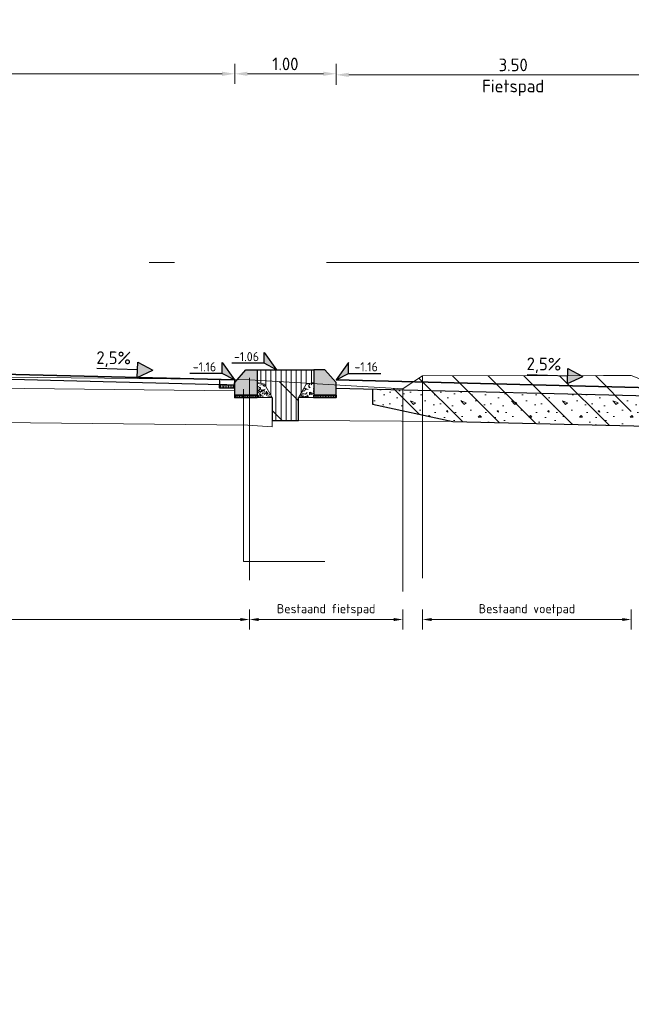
# Model space of a CAD drawing. Header units: metres. Extents: x -1 to 222837, y -2 to 853657.
# Tile 43 of 256: x 111515.29 to 111521.33, y 425615.52 to 425625.25. Entities that reach past the tile are written whole.
import ezdxf
from ezdxf.enums import TextEntityAlignment as Align

# ---------------------------------------------------------------- set-up
doc = ezdxf.new("R2010")
doc.units = ezdxf.units.M
doc.header["$XCLIPFRAME"] = 0
doc.linetypes.add('1-1', pattern=[20, 10, -10])
doc.linetypes.add('AL-NAP_LIJN', pattern=[15.25, 12, -1.5, 0.25, -1.5])
for name, color, linetype, lineweight in [('A-TXT-T25', 7, 'Continuous', 25), ('B-ALG', 8, 'Continuous', 5), ('B-ALG_TXT', 8, 'Continuous', 5), ('B-WE-GW-MAAIVELD-GD', 93, 'Continuous', 18), ('N-WE-AM-NAP-G', 7, 'AL-NAP_LIJN', 18), ('N-WE-GW-BERM-G', 90, 'Continuous', 35), ('N-WE-GW-GROND_TEELAARDE-A', 104, 'Continuous', 18), ('N-WE-GW-WATERGANG-WERK-A', 92, 'Continuous', 18), ('N-WE-VH-VERHARDING_BESTORTING-A', 252, 'Continuous', 18), ('N-WE-VH-VERHARDING_BESTORTING-G', 252, 'Continuous', 35), ('N-WE-VH-VERHARDING_BESTORTING-O', 7, 'Continuous', 18), ('N-WE-VH-VERHARDING_FUNDERING-A', 7, 'Continuous', 18), ('X-XX-AL-HOOGTELABEL-S', 90, 'Continuous', 25)]:
    doc.layers.add(name, color=color, linetype=linetype, lineweight=lineweight)
doc.layers.add('X-REF', color=7, linetype='Continuous')
doc.styles.add('NLCS-ISO', font='NLCS-ISO.ttf')
doc.styles.add('NLCS-ISO-ANNOTATIEF-T25', font='NLCS-ISO.ttf', dxfattribs={"height": 2.5})
doc.styles.add('NLCS-ISO-M50-T18', font='NLCS-ISO.ttf')
doc.styles.add('NLCS-ISO-M50-T25', font='NLCS-ISO.ttf')
doc.dimstyles.new('NLCS-M50-T18-PIJL-X_L2_H5', dxfattribs={"dimscale": 0.05, "dimtxt": 1.8, "dimasz": 1.8, "dimexe": 2, "dimexo": 2, "dimgap": 0.7, "dimtad": 1, "dimzin": 0, "dimdsep": 46, "dimtxsty": 'NLCS-ISO-M50-T18', "dimcen": 0, "dimdle": 2, "dimclrd": 256, "dimclre": 256, "dimclrt": 256, "dimadec": 5, "dimazin": 0, "dimtfac": 1, "dimtofl": 0, "dimtmove": 1, "dimatfit": 0, "dimfxl": 2, "dimfxlon": 1, "dimtfillclr": 254, "dimtolj": 1, "dimtzin": 0, "dimlwd": 18, "dimlwe": 18, "dimarcsym": 0})
doc.dimstyles.new('NLCS-M50-T25-PIJL-X_L2_H5', dxfattribs={"dimscale": 0.05, "dimtxt": 2.5, "dimasz": 2.5, "dimexe": 2, "dimexo": 2, "dimgap": 0.7, "dimtad": 1, "dimzin": 0, "dimdsep": 46, "dimtxsty": 'NLCS-ISO-M50-T25', "dimcen": 0, "dimdle": 2, "dimclrd": 256, "dimclre": 256, "dimclrt": 256, "dimadec": 5, "dimazin": 0, "dimtfac": 1, "dimtofl": 0, "dimtmove": 1, "dimatfit": 0, "dimfxl": 2, "dimfxlon": 1, "dimtfillclr": 254, "dimtolj": 1, "dimtzin": 0, "dimlwd": 18, "dimlwe": 18, "dimarcsym": 0})
picture_1 = doc.add_image_def('image1.ecw', size_in_pixel=(400001, 250001))
picture_2 = doc.add_image_def('image2.ecw', size_in_pixel=(120000, 80000))
pattern_1 = [(135, (0, 0), (-0.1767766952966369, -0.1767766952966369), [])]

# ---------------------------------------------------------------- blocks, each defined once
blk = doc.blocks.new('Pijl afschot')
blk.add_hatch(color=256).paths.add_polyline_path([(1717511043.909518, -163054497.4737314), (1717511043.834518, -163054497.3237315), (1717511043.759518, -163054497.4737314)])
for p, q in [((1717511043.759518, -163054497.4737314), (1717511043.834518, -163054497.3237315)), ((1717511043.909518, -163054497.4737314), (1717511043.834518, -163054497.3237315)), ((1717511043.759518, -163054497.4737314), (1717511043.909518, -163054497.4737314)), ((1717511043.834518, -163054497.4737314), (1717511043.834518, -163054497.8749846))]:
    blk.add_line(p, q)
blk = doc.blocks.new('SAL-HOOGTELABEL_01-SO')
for p, q in [((-2.460741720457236, 1.312415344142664), (-2.460741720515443, 3.435148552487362)), ((-2.460741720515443, 3.435148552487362), (0, 0)), ((-2.460741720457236, 1.312415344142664), (-8.837532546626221, 1.312415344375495)), ((0, 0), (-2.460741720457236, 1.312415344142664))]:
    blk.add_line(p, q)
blk.add_solid([(-2.460741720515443, 3.435148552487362), (-2.460741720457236, 1.312415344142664), (0, 0)])
at = {"style": 'NLCS-ISO'}
blk.add_attdef('...', text='', height=1.8, dxfattribs=at).set_placement((-5.956637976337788, 2.607292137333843), align=Align.MIDDLE)
blk = doc.blocks.new('RWS band')
at = {"transparency": 33554610}
h = blk.add_hatch(color=8, dxfattribs=at)
h.dxf.hatch_style = 1
h.paths.add_polyline_path([(1717510914.861562, -163054387.4077554), (1717510914.751562, -163054387.4077554), (1717510914.751562, -163054387.6577554), (1717510914.971562, -163054387.6577554), (1717510914.971562, -163054387.5317554)])
at = {"flags": 128}
blk.add_lwpolyline([(1717510914.861562, -163054387.4077554), (1717510914.751562, -163054387.4077554), (1717510914.751562, -163054387.6577554), (1717510914.971562, -163054387.6577554), (1717510914.971562, -163054387.5317554), (1717510914.861561, -163054387.4077554)], dxfattribs=at)
blk = doc.blocks.new('*D254')
at = {"layer": 'A-TXT-T25', "linetype": 'Continuous', "lineweight": 18, "transparency": 16777216}
for p, q in [((111510.9120812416, 425624.6145627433), (111510.9120812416, 425624.8145627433)), ((111517.4120813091, 425624.6145627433), (111517.4120813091, 425624.8145627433)), ((111511.0370812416, 425624.7145627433), (111517.2870813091, 425624.7145627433))]:
    blk.add_line(p, q, dxfattribs=at)
at = {"layer": 'A-TXT-T25', "transparency": 16777216}
for points in [[(111511.0370812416, 425624.7353960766), (111511.0370812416, 425624.69372941), (111510.9120812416, 425624.7145627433)], [(111517.2870813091, 425624.7353960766), (111517.2870813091, 425624.69372941), (111517.4120813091, 425624.7145627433)]]:
    blk.add_solid(points, dxfattribs=at)
at = {"layer": 'Defpoints', "color": 0, "transparency": 16777216}
for p in [(111517.4120813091, 425624.7145627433), (111510.9120812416, 425621.6902115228), (111517.4120813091, 425621.6902115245)]:
    blk.add_point(p, dxfattribs=at)
at = {"layer": 'A-TXT-T25', "transparency": 16777216, "insert": (111514.1620812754, 425624.7130002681), "char_height": 0.125, "attachment_point": 5, "style": 'NLCS-ISO-M50-T25'}
blk.add_mtext('\\A1;6.50\\PRijweg', dxfattribs=at)
blk = doc.blocks.new('*D255')
at = {"layer": 'A-TXT-T25', "linetype": 'Continuous', "lineweight": 18, "transparency": 16777216}
for p, q in [((111517.4120813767, 425624.6145627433), (111517.4120813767, 425624.8145627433)), ((111518.4120721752, 425624.6145627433), (111518.4120721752, 425624.8145627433)), ((111517.5370813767, 425624.7145627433), (111518.2870721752, 425624.7145627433))]:
    blk.add_line(p, q, dxfattribs=at)
at = {"layer": 'A-TXT-T25', "transparency": 16777216}
for points in [[(111517.5370813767, 425624.7353960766), (111517.5370813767, 425624.69372941), (111517.4120813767, 425624.7145627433)], [(111518.2870721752, 425624.7353960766), (111518.2870721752, 425624.69372941), (111518.4120721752, 425624.7145627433)]]:
    blk.add_solid(points, dxfattribs=at)
at = {"layer": 'Defpoints', "color": 0, "transparency": 16777216}
for p in [(111518.4120721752, 425624.7145627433), (111517.4120813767, 425621.6902115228), (111518.4120721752, 425621.6390053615)]:
    blk.add_point(p, dxfattribs=at)
at = {"layer": 'A-TXT-T25', "transparency": 16777216, "insert": (111517.9120767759, 425624.8120627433), "char_height": 0.125, "attachment_point": 5, "style": 'NLCS-ISO-M50-T25'}
blk.add_mtext('\\A1;1.00', dxfattribs=at)
blk = doc.blocks.new('*D261')
at = {"layer": 'A-TXT-T25', "linetype": 'Continuous', "lineweight": 18, "transparency": 16777216}
for p, q in [((111518.4120645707, 425624.6041460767), (111518.4120645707, 425624.8041460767)), ((111521.9120535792, 425624.6041460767), (111521.9120535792, 425624.8041460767)), ((111518.5370645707, 425624.7041460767), (111521.7870535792, 425624.7041460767))]:
    blk.add_line(p, q, dxfattribs=at)
at = {"layer": 'A-TXT-T25', "transparency": 16777216}
for points in [[(111518.5370645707, 425624.72497941), (111518.5370645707, 425624.6833127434), (111518.4120645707, 425624.7041460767)], [(111521.7870535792, 425624.72497941), (111521.7870535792, 425624.6833127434), (111521.9120535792, 425624.7041460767)]]:
    blk.add_solid(points, dxfattribs=at)
at = {"layer": 'Defpoints', "color": 0, "transparency": 16777216}
for p in [(111521.9120535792, 425624.7041460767), (111518.4120645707, 425621.6902115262), (111521.9120535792, 425621.602711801)]:
    blk.add_point(p, dxfattribs=at)
at = {"layer": 'A-TXT-T25', "transparency": 16777216, "insert": (111520.1620590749, 425624.6790313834), "char_height": 0.125, "attachment_point": 5, "style": 'NLCS-ISO-M50-T25'}
blk.add_mtext('\\A1;3.50\\PFietspad', dxfattribs=at)
blk = doc.blocks.new('*D256')
at = {"layer": 'A-TXT-T25', "linetype": 'Continuous', "lineweight": 18, "transparency": 16777216}
for p, q in [((111517.4120737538, 425624.6145629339), (111517.4120737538, 425624.8145629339)), ((111518.4120645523, 425624.6145629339), (111518.4120645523, 425624.8145629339)), ((111517.5370737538, 425624.714562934), (111518.2870645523, 425624.714562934))]:
    blk.add_line(p, q, dxfattribs=at)
at = {"layer": 'A-TXT-T25', "transparency": 16777216}
for points in [[(111517.5370737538, 425624.7353962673), (111517.5370737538, 425624.6937296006), (111517.4120737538, 425624.714562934)], [(111518.2870645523, 425624.7353962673), (111518.2870645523, 425624.6937296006), (111518.4120645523, 425624.714562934)]]:
    blk.add_solid(points, dxfattribs=at)
at = {"layer": 'Defpoints', "color": 0, "transparency": 16777216}
for p in [(111518.4120645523, 425624.714562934), (111517.4120737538, 425621.6708367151), (111518.4120645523, 425621.639005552)]:
    blk.add_point(p, dxfattribs=at)
at = {"layer": 'A-TXT-T25', "transparency": 16777216, "insert": (111517.9120691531, 425624.8120629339), "char_height": 0.125, "attachment_point": 5, "style": 'NLCS-ISO-M50-T25'}
blk.add_mtext('\\A1;1.00', dxfattribs=at)
blk = doc.blocks.new('*D258')
at = {"layer": 'B-ALG_TXT', "linetype": 'Continuous', "lineweight": 18, "transparency": 16777216}
for p, q in [((111510.867724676, 425619.4236659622), (111510.867724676, 425619.2236659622)), ((111517.557724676, 425619.4236659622), (111517.557724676, 425619.2236659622)), ((111510.957724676, 425619.3236659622), (111517.467724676, 425619.3236659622))]:
    blk.add_line(p, q, dxfattribs=at)
at = {"layer": 'B-ALG_TXT', "transparency": 16777216}
for points in [[(111510.957724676, 425619.3386659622), (111510.957724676, 425619.3086659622), (111510.867724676, 425619.3236659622)], [(111517.467724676, 425619.3386659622), (111517.467724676, 425619.3086659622), (111517.557724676, 425619.3236659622)]]:
    blk.add_solid(points, dxfattribs=at)
at = {"layer": 'Defpoints', "color": 0, "transparency": 16777216}
for p in [(111510.867724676, 425619.9905910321), (111517.557724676, 425619.9905910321), (111517.557724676, 425619.3236659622)]:
    blk.add_point(p, dxfattribs=at)
at = {"layer": 'B-ALG_TXT', "transparency": 16777216, "insert": (111514.212724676, 425619.4171659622), "char_height": 0.09000000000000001, "attachment_point": 5, "style": 'NLCS-ISO-M50-T18'}
blk.add_mtext('\\A1;Bestaande rijbaan', dxfattribs=at)
blk = doc.blocks.new('*D259')
at = {"layer": 'B-ALG_TXT', "linetype": 'Continuous', "lineweight": 18, "transparency": 16777216}
for p, q in [((111517.557724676, 425619.4236659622), (111517.557724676, 425619.2236659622)), ((111519.0713727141, 425619.4236659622), (111519.0713727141, 425619.2236659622)), ((111517.647724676, 425619.3236659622), (111518.9813727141, 425619.3236659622))]:
    blk.add_line(p, q, dxfattribs=at)
at = {"layer": 'B-ALG_TXT', "transparency": 16777216}
for points in [[(111517.647724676, 425619.3386659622), (111517.647724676, 425619.3086659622), (111517.557724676, 425619.3236659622)], [(111518.9813727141, 425619.3386659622), (111518.9813727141, 425619.3086659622), (111519.0713727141, 425619.3236659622)]]:
    blk.add_solid(points, dxfattribs=at)
at = {"layer": 'Defpoints', "color": 0, "transparency": 16777216}
for p in [(111517.557724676, 425619.5365133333), (111519.0713727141, 425619.5365133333), (111519.0713727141, 425619.3236659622)]:
    blk.add_point(p, dxfattribs=at)
at = {"layer": 'B-ALG_TXT', "transparency": 16777216, "insert": (111518.3145486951, 425619.4171659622), "char_height": 0.09000000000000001, "attachment_point": 5, "style": 'NLCS-ISO-M50-T18'}
blk.add_mtext('\\A1;Bestaand fietspad', dxfattribs=at)
blk = doc.blocks.new('*D260')
at = {"layer": 'B-ALG_TXT', "linetype": 'Continuous', "lineweight": 18, "transparency": 16777216}
for p, q in [((111519.2659897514, 425619.4236659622), (111519.2659897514, 425619.2236659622)), ((111521.3288645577, 425619.4236659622), (111521.3288645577, 425619.2236659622)), ((111519.3559897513, 425619.3236659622), (111521.2388645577, 425619.3236659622))]:
    blk.add_line(p, q, dxfattribs=at)
at = {"layer": 'B-ALG_TXT', "transparency": 16777216}
for points in [[(111519.3559897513, 425619.3386659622), (111519.3559897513, 425619.3086659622), (111519.2659897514, 425619.3236659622)], [(111521.2388645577, 425619.3386659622), (111521.2388645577, 425619.3086659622), (111521.3288645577, 425619.3236659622)]]:
    blk.add_solid(points, dxfattribs=at)
at = {"layer": 'Defpoints', "color": 0, "transparency": 16777216}
for p in [(111519.2659897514, 425619.5365133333), (111521.3288645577, 425619.5365133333), (111521.3288645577, 425619.3236659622)]:
    blk.add_point(p, dxfattribs=at)
at = {"layer": 'B-ALG_TXT', "transparency": 16777216, "insert": (111520.2974271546, 425619.4171659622), "char_height": 0.09000000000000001, "attachment_point": 5, "style": 'NLCS-ISO-M50-T18'}
blk.add_mtext('\\A1;Bestaand voetpad', dxfattribs=at)
blk = doc.blocks.new('betonrug')
at = {"layer": 'N-WE-VH-VERHARDING_BESTORTING-A', "transparency": 33554687}
h = blk.add_hatch(dxfattribs=at)
h.set_pattern_fill('AVH-BESTORTING_01', color=0, scale=0.2, style=0, pattern_type=2)
h.set_pattern_definition([(342.7420615, (0.485932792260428, 0.1918754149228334), (0.05397981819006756, 0.09773891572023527), [0.02727200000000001, -0.109194]), (17.25793850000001, (0.3816547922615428, 0.2242714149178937), (0.05398037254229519, 0.09773993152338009), [0.027272, -0.165719]), (61.0887992, (0.4076987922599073, 0.2323624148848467), (-0.1303186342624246, 0.04048573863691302), [0.022313, -0.08934100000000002]), (118.9112008, (0.4948227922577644, 0.1136624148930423), (-0.05398012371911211, -0.09774138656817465), [0.02231299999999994, -0.1355909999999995]), (162.7420615, (0.4076987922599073, 0.2714254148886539), (-0.0539798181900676, -0.09773891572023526), [0.027272, -0.109194]), (197.2579385, (0.3816547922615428, 0.2795154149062), (-0.05398037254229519, -0.09773993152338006), [0.02727199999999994, -0.1657189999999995]), (241.0887992, (0.3556107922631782, 0.271440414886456), (0.1303186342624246, -0.04048573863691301), [0.022313, -0.08934100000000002]), (298.9112008, (0.3988047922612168, 0.3496344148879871), (0.05398012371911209, 0.09774138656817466), [0.022313, -0.135591]), (342.7420615, (0.2219487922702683, 0.3341534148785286), (-0.0763385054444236, 0.1382236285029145), [0.024341, -0.112122]), (40.8518492, (0.08325479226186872, 0.03371241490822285), (0.0539802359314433, 0.09773985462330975), [0.024469, -0.3619130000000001]), (84.5869815, (0.2637017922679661, 0.3429374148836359), (-0.022359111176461, 0.2359645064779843), [0.02971600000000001, -0.3054810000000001]), (118.9112008, (0.3968107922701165, 0.3318934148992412), (-0.1303208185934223, 0.04048566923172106), [0.02957499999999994, -0.1283309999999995]), (162.7420615, (0.2522077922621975, 0.3984094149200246), (0.07633850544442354, -0.1382236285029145), [0.024484, -0.111975]), (40.8518492, (0.04841979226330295, 0.09649041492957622), (0.0539802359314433, 0.09773985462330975), [0.02440900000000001, -0.3619720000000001]), (84.5869815, (0.2075637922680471, 0.3601964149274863), (-0.05398004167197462, -0.09774068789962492), [0.029647, -0.305553]), (298.9112008, (0.2075637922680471, 0.3601964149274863), (0.1303208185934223, -0.04048566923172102), [0.029753, -0.128153]), (26.66898489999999, (-0.03792020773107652, 0.1503624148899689), (-0.1842996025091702, -0.05725531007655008), [0.018275, -0.4546130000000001]), (84.5869815, (0.2706667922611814, 0.4112624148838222), (-0.05398004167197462, -0.09774068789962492), [0.018319, -0.316878]), (131.7624194, (0.1197167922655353, 0.7059504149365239), (-0.2066604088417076, 0.1787101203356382), [0.024466, -0.4004280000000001]), (162.7420203, (-0.0361612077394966, 0.195015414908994), (-0.05397988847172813, -0.09773887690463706), [0.01969399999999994, -0.1167689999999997]), (26.66898489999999, (-0.07131720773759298, 0.1926464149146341), (-0.1842996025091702, -0.05725531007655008), [0.018297, -0.454591]), (84.5869815, (0.2190487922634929, 0.4253754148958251), (-0.05398004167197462, -0.09774068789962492), [0.020094, -0.3151030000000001]), (131.7624194, (0.0803517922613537, 0.6861624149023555), (-0.2066604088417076, 0.1787101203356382), [0.020994, -0.4039000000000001]), (342.7420203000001, (0.2330297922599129, 0.4097154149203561), (0.0539798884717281, 0.09773887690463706), [0.022313, -0.11415]), (50.2415591, (0.25661979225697, 0.2179654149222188), (0.05397896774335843, 0.09773900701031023), [0.021713, -0.6884720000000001]), (95.41301849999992, (0.2705047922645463, 0.2346564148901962), (-0.07633872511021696, 0.1382240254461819), [0.019056, -0.217966]), (150.9388382, (-0.0142892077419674, 0.5705594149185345), (-0.1303192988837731, 0.04048577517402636), [0.017556, -0.5170470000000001]), (197.2579385, (0.2533607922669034, 0.2621534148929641), (0.1303190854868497, -0.04048543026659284), [0.02231599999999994, -0.1706719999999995]), (50.2415591, (0.2172517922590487, 0.2377464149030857), (0.05397896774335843, 0.09773900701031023), [0.02313800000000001, -0.6870470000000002]), (95.41301849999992, (0.2188887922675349, 0.2204714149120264), (-0.07633872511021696, 0.1382240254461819), [0.017353, -0.2196689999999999]), (150.9388382, (-0.04768620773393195, 0.5282784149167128), (-0.1303192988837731, 0.04048577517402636), [0.018788, -0.515816]), (17.25793850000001, (0.2353107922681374, 0.211343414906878), (-0.1303190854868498, 0.04048543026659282), [0.022313, -0.170675])])
h.paths.add_polyline_path([(0, 0.1498075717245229), (0, 0), (0.15, 0), (0.07401074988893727, 0.134265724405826)])
at = {"layer": 'N-WE-VH-VERHARDING_BESTORTING-O', "color": 0}
blk.add_lwpolyline([(0, 0.1498075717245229), (0, 0), (0.15, 0), (0.07401074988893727, 0.134265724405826)], close=True, dxfattribs=at)
blk = doc.blocks.new('stelspecie')
at = {"layer": 'N-WE-VH-VERHARDING_BESTORTING-A'}
h = blk.add_hatch(dxfattribs=at)
h.set_pattern_fill('ANSI31', color=0, scale=0.005, angle=45, style=0)
h.set_pattern_definition([(90, (-128736.4832281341, -464678.3807459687), (-0.015875, 1.734723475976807e-18), [])])
h.paths.add_polyline_path([(0, 0), (0.22, -2.01395305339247e-05), (0.22, -0.02431275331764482), (1.592031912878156e-05, -0.02433289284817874)])
at = {"layer": 'N-WE-VH-VERHARDING_BESTORTING-G', "color": 0, "flags": 128}
blk.add_lwpolyline([(0, 0), (0.22, -2.01395305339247e-05), (0.22, -0.02431275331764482), (0, -0.02433289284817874)], close=True, dxfattribs=at)
blk = doc.blocks.new('goottegel')
at = {"layer": 'N-WE-VH-VERHARDING_BESTORTING-A'}
h = blk.add_hatch(dxfattribs=at)
h.set_pattern_fill('ANSI31', color=0, scale=0.005, angle=45, style=0)
h.set_pattern_definition([(90, (-240328.6886109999, -890335.9614915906), (-0.015875, 1.734723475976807e-18), [])])
h.paths.add_polyline_path([(0.1499999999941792, -0.04999999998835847), (0, -0.04999999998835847), (0, -0.07999999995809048), (0.1499841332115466, -0.08001373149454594)])
at = {"flags": 128}
blk.add_lwpolyline([(0, 0), (0.1499999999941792, 0), (0.1499999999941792, -0.04999999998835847), (0, -0.04999999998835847)], close=True, dxfattribs=at)
at = {"layer": 'N-WE-VH-VERHARDING_BESTORTING-G', "color": 0, "flags": 128}
blk.add_lwpolyline([(0.1499999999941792, -0.04999999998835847), (0, -0.04999999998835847), (0, -0.07999999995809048), (0.1500000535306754, -0.08001373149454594)], close=True, dxfattribs=at)

msp = doc.modelspace()

# ---------------------------------------------------------------- hatches: boundary and pattern name
at = {"layer": 'N-WE-GW-GROND_TEELAARDE-A', "transparency": 33554559}
h = msp.add_hatch(dxfattribs=at)
h.set_pattern_fill('AGW-GROND_TEELAARDE', color=256, style=0, pattern_type=2)
h.set_pattern_definition([(90, (111537.2187475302, 425665.5424378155), (-0.05, 3.061616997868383e-18), [])])
h.paths.add_polyline_path([(111518.1180537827, 425621.6500979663), (111518.1920645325, 425621.6656398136), (111518.1920645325, 425621.7901632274), (111517.6320739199, 425621.79016514), (111517.6320739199, 425621.7901649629), (111517.6320692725, 425621.6656388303), (111517.7060753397, 425621.6500979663), (111517.7820645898, 425621.515689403), (111517.7820645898, 425621.2903411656), (111518.0420645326, 425621.2903411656), (111518.0420645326, 425621.515689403)])
at = {"layer": 'N-WE-GW-WATERGANG-WERK-A', "transparency": 33554585}
h = msp.add_hatch(dxfattribs=at)
h.set_pattern_fill('AGW-WERK_ONTGRAVEN', color=256, style=0, pattern_type=2)
h.set_pattern_definition(pattern_1)
h.paths.add_polyline_path([(111519.5673529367, 425621.2812105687), (111521.3276582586, 425621.2372029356), (111521.3288332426, 425621.7332062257), (111519.2659897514, 425621.7307453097), (111519.0835135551, 425621.6097202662), (111518.7713727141, 425621.601208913), (111518.7713727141, 425621.4512557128)])
h = msp.add_hatch(dxfattribs=at)
h.set_pattern_fill('AGW-WERK_ONTGRAVEN', color=256, style=0, pattern_type=2)
h.set_pattern_definition(pattern_1)
h.paths.add_polyline_path([(111518.0420645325, 425621.3198923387), (111518.0420645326, 425621.2903411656), (111517.7820645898, 425621.2903411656), (111517.7820645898, 425621.5158322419), (111517.6320805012, 425621.5158322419), (111517.6320645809, 425621.6877365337), (111518.1497787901, 425621.6567617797), (111518.1180537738, 425621.6500997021), (111518.0420645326, 425621.5158322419)])
at = {"layer": 'N-WE-VH-VERHARDING_FUNDERING-A', "transparency": 33554687}
h = msp.add_hatch(dxfattribs=at)
h.set_pattern_fill('AVH-FUNDERING_GRANULAAT', color=256, style=0, pattern_type=2)
h.set_pattern_definition([(0, (111518.8870647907, 425621.5428302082), (0, 0.5), [0, -0.5]), (0, (111518.8920647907, 425621.3678302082), (0, 0.5), [0, -0.5]), (0, (111518.9070647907, 425621.6378302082), (0, 0.5), [0, -0.5]), (338.1986, (111518.6470647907, 425621.4828302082), (1.500000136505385, -0.499999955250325), [0.0538515, -2.638731]), (216.8699, (111518.6970647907, 425621.4628302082), (1.499999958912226, 1.000000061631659), [0.025, -2.475]), (130.6013, (111518.6770647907, 425621.4478302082), (2.500000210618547, -2.999999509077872), [0.04609750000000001, -4.5636745]), (206.5651, (111518.5120647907, 425621.3878302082), (-0.4999995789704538, -0.5000006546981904), [0.0111805, -1.1068535]), (326.3099, (111518.5020647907, 425621.3828302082), (0.9999997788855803, -0.5000006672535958), [0.018028, -1.784748]), (108.4349, (111518.5170647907, 425621.3728302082), (-0.4999992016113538, 1.000000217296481), [0.01581149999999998, -1.565327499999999]), (225, (111518.8320647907, 425621.3378302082), (-8.881784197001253e-17, -0.5000001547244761), [0.021213, -0.6858935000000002]), (0, (111518.8170647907, 425621.3228302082), (0.5, 0.5), [0.03, -0.47]), (135, (111518.8470647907, 425621.3228302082), (-0.5000001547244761, 4.440892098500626e-17), [0.021213, -0.6858935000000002]), (251.5651, (111518.7720647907, 425621.6578302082), (0.4999992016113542, 1.000000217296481), [0.01581149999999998, -1.565327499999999]), (0, (111518.7670647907, 425621.6428302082), (0.5, 0.5), [0.025, -0.475]), (143.1301, (111518.7920647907, 425621.6428302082), (-1.499999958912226, 1.000000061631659), [0.025, -2.475]), (213.6901, (111518.5070647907, 425621.6628302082), (0.9999997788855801, 0.5000006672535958), [0.018028, -1.784748]), (341.5651, (111518.4920647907, 425621.6528302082), (-1.000000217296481, 0.4999992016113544), [0.03162300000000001, -1.549516]), (126.8699, (111518.5220647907, 425621.6428302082), (1.000000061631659, -1.499999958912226), [0.025, -2.475]), (0, (111518.6520647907, 425621.6428302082), (0, 0.5), [0, -0.5]), (0, (111518.5170647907, 425621.5128302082), (0, 0.5), [0, -0.5]), (0, (111518.6570647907, 425621.3278302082), (0, 0.5), [0, -0.5]), (0, (111518.7920647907, 425621.4828302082), (0, 0.5), [0, -0.5]), (0, (111518.6470647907, 425621.5678302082), (0, 0.5), [0, -0.5]), (0, (111518.5370647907, 425621.5828302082), (0, 0.5), [0, -0.5]), (0, (111518.5820647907, 425621.5528302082), (0, 0.5), [0, -0.5]), (0, (111518.5620647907, 425621.4328302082), (0, 0.5), [0, -0.5]), (0, (111518.4420647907, 425621.4528302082), (0, 0.5), [0, -0.5]), (0, (111518.4470647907, 425621.5678302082), (0, 0.5), [0, -0.5]), (0, (111518.4320647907, 425621.6778302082), (0, 0.5), [0, -0.5]), (0, (111518.5870647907, 425621.6978302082), (0, 0.5), [0, -0.5]), (0, (111518.6970647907, 425621.7178302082), (0, 0.5), [0, -0.5]), (0, (111518.8720647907, 425621.6978302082), (0, 0.5), [0, -0.5]), (0, (111518.7520647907, 425621.5428302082), (0, 0.5), [0, -0.5]), (0, (111518.7020647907, 425621.6328302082), (0, 0.5), [0, -0.5]), (0, (111518.7420647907, 425621.3928302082), (0, 0.5), [0, -0.5]), (0, (111518.5920647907, 425621.3678302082), (0, 0.5), [0, -0.5]), (0, (111518.7420647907, 425621.2578302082), (0, 0.5), [0, -0.5]), (0, (111518.5770647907, 425621.2878302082), (0, 0.5), [0, -0.5]), (0, (111518.4170647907, 425621.2728302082), (0, 0.5), [0, -0.5]), (0, (111518.4770647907, 425621.2478302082), (0, 0.5), [0, -0.5]), (0, (111518.4820647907, 425621.3178302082), (0, 0.5), [0, -0.5]), (0, (111518.8170647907, 425621.2378302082), (0, 0.5), [0, -0.5]), (0, (111518.8770647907, 425621.4428302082), (0, 0.5), [0, -0.5]), (0, (111518.8520647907, 425621.5928302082), (0, 0.5), [0, -0.5]), (0, (111518.6220647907, 425621.2328302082), (0, 0.5), [0, -0.5])])
h.paths.add_polyline_path([(111518.7713727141, 425621.601208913), (111518.7713727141, 425621.4512557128), (111519.5673529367, 425621.2812105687), (111521.902567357, 425621.2228302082), (111522.132053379, 425621.2228302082), (111522.132053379, 425621.3783990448), (111521.9120534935, 425621.3783990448), (111521.9120534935, 425621.5227365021)])

# ---------------------------------------------------------------- linework, layer by layer
at = {"flags": 128}
for points in [[(111517.6320645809, 425621.7901649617), (111518.1920645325, 425621.7901649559)], [(111517.4108316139, 425621.6402271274), (111514.1620812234, 425621.7214458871), (111510.913330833, 425621.6402271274)], [(111518.4145719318, 425621.6091329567), (111518.4120647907, 425621.6101865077), (111521.9120534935, 425621.5227365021), (111521.9120534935, 425621.3783990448), (111522.132053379, 425621.3783990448), (111522.132053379, 425621.2228302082), (111521.902567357, 425621.2228302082)], [(111518.7713727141, 425621.601208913), (111518.7713727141, 425621.4512557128), (111519.5673529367, 425621.2812105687), (111521.902567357, 425621.2228302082)], [(111517.7820645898, 425621.5158322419), (111517.7820645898, 425621.2903411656), (111518.0420645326, 425621.2903411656), (111518.0420645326, 425621.5158322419)]]:
    msp.add_lwpolyline(points, dxfattribs=at)
at = {"lineweight": 18}
msp.add_lwpolyline([(111517.4977564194, 425621.5984604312), (111517.4972366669, 425619.8976227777), (111518.3028076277, 425619.8976227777)], dxfattribs=at)
at = {"layer": 'B-ALG', "linetype": 'Continuous', "lineweight": 18}
for points in [[(111510.867724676, 425621.5314568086), (111511.5324023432, 425621.5488528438), (111514.1501513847, 425621.618763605), (111517.1094857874, 425621.5870785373), (111517.4120711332, 425621.5837682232)], [(111510.6921860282, 425621.4958540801), (111510.4921860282, 425621.4958540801), (111510.4864857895, 425621.1718303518), (111510.8775750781, 425621.1912475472), (111511.5412978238, 425621.2089692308), (111514.1620812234, 425621.2786163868), (111517.541876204, 425621.2423277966), (111517.7820645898, 425621.2279750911), (111517.7820645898, 425621.2903411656)], [(111518.0420645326, 425621.2903411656), (111519.5673529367, 425621.2812105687)]]:
    msp.add_lwpolyline(points, dxfattribs=at)
at = {"layer": 'B-ALG', "flags": 128}
msp.add_lwpolyline([(111519.2659897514, 425621.6807452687), (111519.2659897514, 425621.2687446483)], dxfattribs=at)
at = {"layer": 'B-ALG_TXT', "linetype": '1-1', "ltscale": 0.2, "flags": 128}
for points in [[(111517.557724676, 425621.7121842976), (111517.557724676, 425619.3436659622)], [(111519.2659897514, 425621.7307453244), (111519.2659897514, 425619.3236659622)], [(111519.0713727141, 425621.601731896), (111519.0713727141, 425619.3236659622)]]:
    msp.add_lwpolyline(points, dxfattribs=at)
at = {"layer": 'B-WE-GW-MAAIVELD-GD', "color": 93, "linetype": 'Continuous', "lineweight": 18}
msp.add_lwpolyline([(111514.1492715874, 425621.7287793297), (111517.1106634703, 425621.6970722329), (111517.5577847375, 425621.6921806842), (111518.6736332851, 425621.6254196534), (111519.0713726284, 425621.6017318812), (111519.0956544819, 425621.6177086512), (111519.2659896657, 425621.7307453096), (111521.0526905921, 425621.7330332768), (111521.328864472, 425621.7332062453), (111521.4521489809, 425621.6855017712), (111523.8484370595, 425620.7559533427)], dxfattribs=at)
at = {"layer": 'N-WE-AM-NAP-G'}
msp.add_line((111503.0677245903, 425622.8514615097), (111539.0444300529, 425622.8514615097), dxfattribs=at)
at = {"layer": 'N-WE-GW-BERM-G', "flags": 128}
for points in [[(111517.4120812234, 425621.6902115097), (111514.1620812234, 425621.7714615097), (111510.9120812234, 425621.6902115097)], [(111521.9120643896, 425621.6027115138), (111518.4120645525, 425621.6902115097)]]:
    msp.add_lwpolyline(points, dxfattribs=at)

# ---------------------------------------------------------------- block references
at = {"xscale": -1}
msp.add_blockref('RWS band', (1717622432.383626, 163480009.1979221), dxfattribs=at)
msp.add_blockref('RWS band', (-1717399396.559497, 163480009.1979221))
at = {"xscale": -1, "rotation": 358.6545386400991}
msp.add_blockref('goottegel', (111517.4114010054, 425621.6902115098), dxfattribs=at)
at = {"layer": 'A-TXT-T25', "xscale": -1, "rotation": 268.15873365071}
for p in [(107897114.9096429, -1721437676.966393), (107897119.1596262, -1721437677.027643)]:
    msp.add_blockref('Pijl afschot', p, dxfattribs=at)
at = {"layer": 'N-WE-VH-VERHARDING_BESTORTING-O'}
for name, p in [('betonrug', (111517.6320645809, 425621.5158339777)), ('stelspecie', (111518.1920486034, 425621.5401668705))]:
    msp.add_blockref(name, p, dxfattribs=at)
at = {"layer": 'N-WE-VH-VERHARDING_BESTORTING-O', "xscale": -1}
for name, p in [('betonrug', (111518.1920645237, 425621.5158339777)), ('stelspecie', (111517.6320805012, 425621.5401668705))]:
    msp.add_blockref(name, p, dxfattribs=at)
at = {"layer": 'X-XX-AL-HOOGTELABEL-S', "xscale": 0.05, "yscale": 0.05}
for p, values in [((111517.8251904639, 425621.7901649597), {'...': '-1.06'}), ((111517.4107075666, 425621.6899037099), {'...': '-1.16'})]:
    msp.add_blockref('SAL-HOOGTELABEL_01-SO', p, dxfattribs=at).add_auto_attribs(values)
at = {"layer": 'X-XX-AL-HOOGTELABEL-S'}
ref = msp.add_blockref('SAL-HOOGTELABEL_01-SO', (111518.412064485, 425621.6899037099), dxfattribs=dict(at, xscale=-0.05, yscale=0.05))
ref.add_attrib('...', '-1.16', dxfattribs={"layer": '0', "height": 0.09000000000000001, "style": 'NLCS-ISO'}).set_placement((111518.7098963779, 425621.8202683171), align=Align.MIDDLE)

# ---------------------------------------------------------------- texts
at = {"layer": 'A-TXT-T25', "char_height": 0.1249999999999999, "width": 2.236067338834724, "attachment_point": 3, "rotation": 359.10345740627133, "style": 'NLCS-ISO-ANNOTATIEF-T25'}
for insert in [(111516.3879749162, 425621.9688185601), (111520.6379582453, 425621.9075685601)]:
    msp.add_mtext('2,5%', dxfattribs=dict(at, insert=insert))

# ---------------------------------------------------------------- dimensions: what is measured, and where the dimension line sits
at = {"layer": 'A-TXT-T25'}
for base, p1, p2, text, picture, middle in [((111517.4120813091, 425624.7145627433), (111510.9120812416, 425621.6902115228), (111517.4120813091, 425621.6902115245), '<>\\PRijweg', '*D254', (111514.1620812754, 425624.4925836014)), ((111521.9120535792, 425624.7041460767), (111518.4120645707, 425621.6902115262), (111521.9120535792, 425621.602711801), '<>\\PFietspad', '*D261', (111520.1620590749, 425624.4586147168))]:
    dim = msp.add_linear_dim(base=base, p1=p1, p2=p2, text=text, dimstyle='NLCS-M50-T25-PIJL-X_L2_H5', dxfattribs=at)
    dim.commit()
    dim.dimension.update_dxf_attribs({"geometry": picture, "text_midpoint": middle, "dimtype": 160})
for base, p1, p2, picture, middle in [((111518.4120645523, 425624.714562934), (111517.4120737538, 425621.6708367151), (111518.4120645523, 425621.639005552), '*D256', (111517.9120691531, 425624.8120629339)), ((111518.4120721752, 425624.7145627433), (111517.4120813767, 425621.6902115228), (111518.4120721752, 425621.6390053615), '*D255', (111517.9120767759, 425624.8120627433))]:
    dim = msp.add_linear_dim(base=base, p1=p1, p2=p2, dimstyle='NLCS-M50-T25-PIJL-X_L2_H5', dxfattribs=at)
    dim.commit()
    dim.dimension.update_dxf_attribs({"geometry": picture, "text_midpoint": middle})
at = {"layer": 'B-ALG_TXT'}
for base, p1, p2, text, picture, middle in [((111517.557724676, 425619.3236659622), (111510.867724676, 425619.9905910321), (111517.557724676, 425619.9905910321), 'Bestaande rijbaan', '*D258', (111514.212724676, 425619.4171659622)), ((111519.0713727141, 425619.3236659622), (111517.557724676, 425619.5365133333), (111519.0713727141, 425619.5365133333), 'Bestaand fietspad', '*D259', (111518.3145486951, 425619.4171659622)), ((111521.3288645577, 425619.3236659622), (111519.2659897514, 425619.5365133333), (111521.3288645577, 425619.5365133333), 'Bestaand voetpad', '*D260', (111520.2974271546, 425619.4171659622))]:
    dim = msp.add_linear_dim(base=base, p1=p1, p2=p2, text=text, dimstyle='NLCS-M50-T18-PIJL-X_L2_H5', dxfattribs=at)
    dim.commit()
    dim.dimension.update_dxf_attribs({"geometry": picture, "text_midpoint": middle})

# ---------------------------------------------------------------- pictures from other files: only their frames are drawn
at = {"layer": 'X-REF'}
image = msp.add_image(picture_1, insert=(100000.0001220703, 424999.9000854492), size_in_units=(39999.999999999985, 25000.03749990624), dxfattribs=at)
image.set_boundary_path([(93497.82547057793, 208977.5368132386), (156894.5072804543, 250000.5)])
image = msp.add_image(picture_2, insert=(109499.5231476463, 424999.9595134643), size_in_units=(6001.861758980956, 4001.241172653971), dxfattribs=at)
image.dxf.flags = 7

doc.saveas('drawing.dxf')
